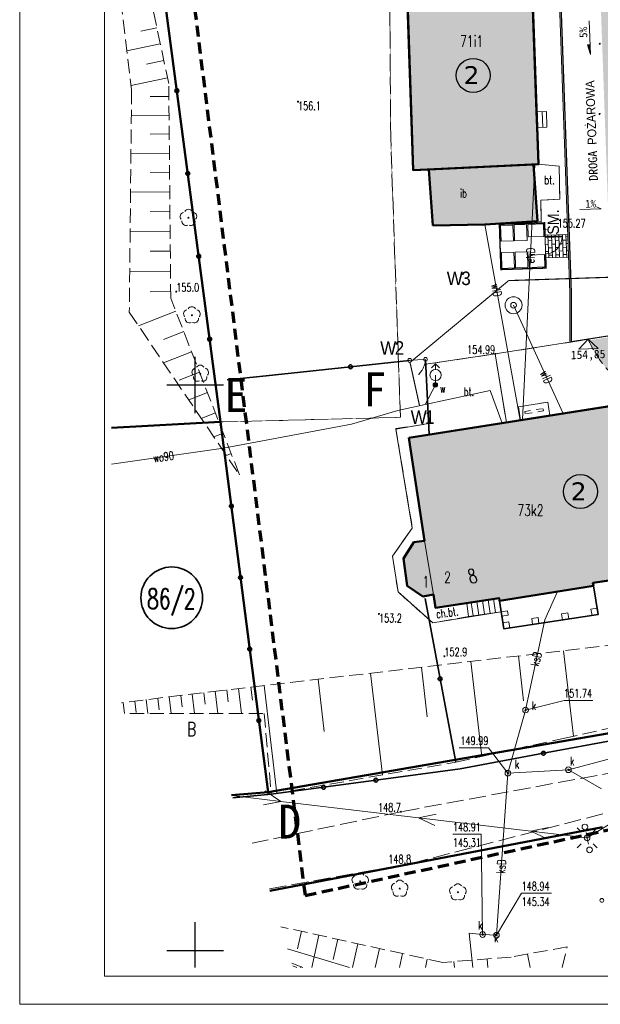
# Model space of a CAD drawing. Header units: metres. Extents: x 7493319 to 7493540, y 5986548 to 5986696.
# Tile 1 of 30: x 7493319 to 7493371, y 5986548 to 5986635. Entities that reach past the tile are written whole.
import ezdxf
from ezdxf.enums import TextEntityAlignment as Align

# ---------------------------------------------------------------- set-up
doc = ezdxf.new("R2010")
doc.units = ezdxf.units.M
doc.header["$MEASUREMENT"] = 0
for name, pattern in [('1', [0]), ('1_1', [0]), ('1_OTDI', [0]), ('1_OTKC', [1.5, 1, -0.5]), ('1_OTKJ', [2, 1.5, -0.5]), ('1_OTKU', [2, 1.5, -0.5]), ('1_OTRK', [1.75, 1.25, -0.5]), ('1_OTRKG', [1.75, 1.25, -0.5]), ('2', [1.5, 1, -0.5]), ('2_EGBI06', [0]), ('2_EGBN', [0]), ('2_EGBO', [0]), ('2_EGBS', [0]), ('2_EGBSG', [0]), ('2_EGBU_A', [0]), ('2_EGBW', [0]), ('2_EGBW_W', [1, 0.5, -0.5]), ('2_EGBY', [0]), ('3_SUEP_A', [0]), ('3_SUKP', [0]), ('3_SUWP', [0]), ('4', [2.5, 1.5, -1]), ('GDE', [0]), ('GUK', [2, 1.5, -0.5]), ('HIDDEN2', [4.7625, 3.175, -1.5875])]:
    doc.linetypes.add(name, pattern=pattern)
doc.layers.get('0').update_dxf_attribs({"color": 250, "linetype": 'CONTINUOUS', "lineweight": 100})
doc.layers.add('1_DZIALKI', color=7, linetype='CONTINUOUS')
doc.layers.add('A_OZN_OPIS', color=7, linetype='CONTINUOUS')
for name, color, linetype, lineweight in [('_budynek', 7, 'CONTINUOUS', 50), ('_droga', 7, 'CONTINUOUS', 30), ('_k_budynek', 7, 'CONTINUOUS', 50), ('_k_droga', 3, 'CONTINUOUS', 30), ('_k_kreskowanie', 250, 'CONTINUOUS', 5), ('_k_opis', 1, 'CONTINUOUS', 13), ('_k_tabela', 7, 'CONTINUOUS', 13), ('_k_widok', 7, 'CONTINUOUS', 18), ('_k_wymiar', 7, 'CONTINUOUS', 13), ('_k_zarys', 7, 'HIDDEN2', 20), ('_k_ściany', 7, 'CONTINUOUS', 35), ('DZIALKI_L_0', 2, '1', 35), ('DZIALKI_L_1', 2, '1', 50), ('EDZPD_L_0', 7, '1', 18), ('EDZTD_T_0', 7, 'CONTINUOUS', 25), ('EGBB_E_T_1', 7, 'CONTINUOUS', 20), ('EGBB_L_0', 250, '2_EGBU_A', 50), ('EGBC_E_T_0', 7, 'CONTINUOUS', 20), ('EGBC_L_0', 7, '2_EGBN', 18), ('EGBC_L_5', 7, '2_EGBI06', 35), ('EGBE_L_1', 7, '2_EGBW', 18), ('EGBE_L_3', 7, '2_EGBS', 18), ('EGBE_L_4', 7, '2_EGBO', 18), ('EKLPK_L_0', 3, '4', 18), ('EKLTK_T_0', 3, 'CONTINUOUS', 25), ('Obrys', 7, 'CONTINUOUS', 25), ('OTD_E_T_7', 7, 'CONTINUOUS', 0), ('OTD_L_12', 7, 'CONTINUOUS', 18), ('OTD_L_14', 7, '1_OTDI', 18), ('OTK_E_T_1', 7, 'CONTINUOUS', 0), ('OTK_E_T_3', 7, 'CONTINUOUS', 0), ('OTK_L_0', 7, '1_OTKJ', 18), ('OTK_L_2', 7, '1_OTKC', 18), ('OTK_L_4', 7, '1_OTKU', 18), ('OTO_L_0', 7, 'CONTINUOUS', 35), ('OTO_L_1', 7, 'CONTINUOUS', 18), ('OTO_L_2', 7, 'CONTINUOUS', 18), ('OTR_L_1', 7, '1_OTRK', 18), ('OTR_T_0', 7, 'CONTINUOUS', 18), ('OTR_T_1', 7, 'CONTINUOUS', 18), ('OTZ_T_0', 250, 'CONTINUOUS', 18), ('SIATKA_L_0', 7, '1', 25), ('SUE_T_3', 7, 'CONTINUOUS', 18), ('SUEP_E_T_0', 1, 'CONTINUOUS', 0), ('SUEP_L_0', 1, '3_SUEP_A', 18), ('SUP_T_2', 7, 'CONTINUOUS', 18), ('SUW_E_T_2', 5, 'CONTINUOUS', 0), ('SUW_T_2', 5, 'CONTINUOUS', 18), ('SUW_T_3', 5, 'CONTINUOUS', 18), ('SUW_T_5', 5, 'CONTINUOUS', 18), ('SUWP_E_T_0', 5, 'CONTINUOUS', 0), ('SUWP_L_0', 5, '3_SUWP', 18), ('WODA PROJ.', 150, 'CONTINUOUS', 30)]:
    doc.layers.add(name, color=color, linetype=linetype, lineweight=lineweight)
doc.layers.add('_k_niewidoczna', color=72, linetype='CONTINUOUS', lineweight=9, plot=False)
for name, color, linetype, lineweight, true_color in [('EADTD_T_0', 7, 'CONTINUOUS', 25, 0x800080), ('SUK_E_T_4', 7, 'CONTINUOUS', 0, 0x803300), ('SUK_T_3', 7, 'CONTINUOUS', 18, 0x803300), ('SUKP_E_T_0', 7, 'CONTINUOUS', 0, 0x803300), ('SUKP_L_0', 7, '3_SUKP', 18, 0x803300), ('SUKR_T_0', 7, 'CONTINUOUS', 18, 0x803300), ('ZASIEG_L_0', 7, '2', 70, 0x2cd341)]:
    doc.layers.add(name, color=color, linetype=linetype, lineweight=lineweight, true_color=true_color)
doc.styles.add('GENERATED_STYLE_1', font='msgothic.ttc')
doc.styles.add('GENERATED_STYLE_2', font='msgothic.ttc')
doc.styles.get("Standard").update_dxf_attribs({"font": 'Simplex.SHX', "width": 0.75})

# ---------------------------------------------------------------- blocks, each defined once
blk = doc.blocks.new('2_OTRN')
at = {"linetype": 'Continuous'}
blk.add_circle((0, 0), 0.045, dxfattribs=at)
blk = doc.blocks.new('2_OTRS')
at = {"linetype": 'Continuous'}
blk.add_circle((0, 0), 0.045, dxfattribs=at)
blk = doc.blocks.new('2_OTZL')
at = {"linetype": 'Continuous'}
blk.add_circle((0, 0), 0.045, dxfattribs=at)
for centre, start, end in [((-0.357, 0.116), 102.14447, 221.86002), ((0, 0.375), 30.14012, 149.85988), ((0.357, 0.116), 318.13998, 77.85553), ((-0.22, -0.303), 174.14818, 293.85423), ((0.22, -0.303), 246.14577, 5.85182)]:
    blk.add_arc(centre, 0.375, start, end, dxfattribs=at)
blk = doc.blocks.new('4_SUEO_W')
at = {"linetype": 'Continuous'}
for p, q in [((-0.53035, 0.53035), (-0.8839, 0.8839)), ((0.53035, 0.53035), (0.8839, 0.8839)), ((-0.53035, -0.53035), (-0.8839, -0.8839)), ((0.53035, -0.53035), (0.8839, -0.8839))]:
    blk.add_line(p, q, dxfattribs=at)
blk.add_circle((0, 0), 0.025, dxfattribs=at)
blk = doc.blocks.new('4_SUPP')
at = {"linetype": 'Continuous'}
blk.add_circle((0, 0), 0.25, dxfattribs=at)
blk = doc.blocks.new('4_SUKS')
at = {"linetype": 'Continuous'}
blk.add_circle((0, 0), 0.25, dxfattribs=at)
blk = doc.blocks.new('4_SUPS')
at = {"linetype": 'Continuous'}
blk.add_circle((0, 0), 0.0625, dxfattribs=at)
blk = doc.blocks.new('4_SUWS')
at = {"linetype": 'Continuous'}
for radius in [0.75, 0.25]:
    blk.add_circle((0, 0), radius, dxfattribs=at)
blk = doc.blocks.new('4_SUWW')
at = {"linetype": 'Continuous'}
for radius in [0.2, 0.175, 0.15, 0.125, 0.1, 0.075, 0.05, 0.025, 0.00715]:
    blk.add_circle((0, 0), radius, dxfattribs=at)
blk = doc.blocks.new('4_SUWH')
at = {"linetype": 'Continuous'}
for p, q in [((0, 1), (-0.35355, 0.64645)), ((0, 1), (0.35355, 0.64645)), ((0, 0.5), (0, 1))]:
    blk.add_line(p, q, dxfattribs=at)
blk.add_circle((0, 0), 0.5, dxfattribs=at)
blk = doc.blocks.new('spadek')
at = {"transparency": 33554559}
h = blk.add_hatch(color=256, dxfattribs=at)
h.dxf.hatch_style = 1
h.paths.add_polyline_path([(0, 0), (-0.258, -0.81), (-0.043, -0.879)])
at = {"layer": '_k_widok'}
blk.add_lwpolyline([(-0.902, -2.834), (0, 0), (-0.043, -0.879), (-0.258, -0.81)], dxfattribs=at)
blk = doc.blocks.new('4x4')
at = {"layer": '_k_budynek', "const_width": 0.12}
blk.add_lwpolyline([(-2.75, -4), (-4, -4), (-4, 0), (0, 0), (0, -4), (-1.25, -4)], dxfattribs=at)
at = {"layer": '_k_widok', "const_width": 0.15}
blk.add_lwpolyline([(-2.75, -4), (-2.75, -5.5)], dxfattribs=at)
at = {"layer": '_k_wymiar'}
for points in [[(-3.9, -1.2), (-3.9, -0.1), (-2.5, -0.1), (-2.5, -1.2)], [(-1.5, -1.2), (-1.5, -0.1), (-0.1, -0.1), (-0.1, -1.2)], [(-3.9, -2.4), (-3.9, -1.3), (-2.5, -1.3), (-2.5, -2.4)], [(-1.5, -2.4), (-1.5, -1.3), (-0.1, -1.3), (-0.1, -2.4)], [(-2.8, -3.9), (-3.9, -3.9), (-3.9, -2.5), (-2.8, -2.5)], [(-0.1, -3.9), (-1.2, -3.9), (-1.2, -2.5), (-0.1, -2.5)]]:
    blk.add_lwpolyline(points, close=True, dxfattribs=at)
blk.add_lwpolyline([(-2.75, -4), (-1.25, -4)], dxfattribs=at)
blk.add_arc((-2.75, -4), 1.5, 270, 0, dxfattribs=at)
blk = doc.blocks.new('dz_89')
at = {"layer": '_k_droga', "transparency": 33554483}
h = blk.add_hatch(color=1, dxfattribs=at)
h.dxf.hatch_style = 1
edge = h.paths.add_edge_path()
edge.add_line((45.037, -52.748), (39.55, -55.361))
edge.add_line((39.55, -55.361), (40.92, -58.031))
edge.add_line((40.92, -58.031), (46.488, -55.38))
edge.add_arc((40.698, -46.027), 11, 301.75988, 427.21104)
edge.add_line((44.959, -35.886), (32.139, -30.503))
edge.add_arc((35.237, -23.127), 8, 223.0905, 247.22137, ccw=False)
edge.add_line((29.395, -28.592), (28.096, -27.204))
edge.add_line((28.096, -27.204), (26.988, -26.019))
edge.add_arc((32.1, -21.237), 7, 199.67939, 223.0905, ccw=False)
edge.add_line((25.508, -23.594), (21.96, -24.016))
edge.add_arc((32.101, -19.755), 11, 202.79176, 223.0905)
edge.add_line((24.068, -27.27), (27.204, -30.642))
edge.add_arc((35.246, -23.114), 11.015, 223.10683, 246.7087)
edge.add_line((30.89, -33.232), (37.387, -35.96))
edge.add_line((37.387, -35.96), (43.795, -38.651))
edge.add_arc((40.698, -46.027), 8, -57.15104, 67.22137, ccw=False)
at = {"layer": '_k_kreskowanie'}
h = blk.add_hatch(dxfattribs=at)
h.set_pattern_fill('AR-B816', color=256, scale=0.04)
h.set_pattern_definition([(360, (-60, -2e-08), (0, 0.32), []), (90, (-60, -2e-08), (-0.32, 0.32), [0.32, -0.32])])
edge = h.paths.add_edge_path()
edge.add_arc((24.522, 26.301), 6.52, 180.03436, 222.39116, ccw=False)
edge.add_line((18.001, 26.297), (18.001, 37.625))
edge.add_line((18.001, 37.625), (16.501, 37.625))
edge.add_line((16.501, 37.625), (16.501, 26.301))
edge.add_arc((24.518, 26.301), 8.017, 180, 222.11078)
edge.add_line((18.571, 20.925), (21.708, 17.292))
edge.add_arc((14.141, 10.756), 10, 0, 40.8199, ccw=False)
edge.add_line((24.141, 10.756), (24.1, -23.661))
edge.add_line((24.1, -23.661), (25.6, -23.483))
edge.add_line((25.6, -23.483), (25.641, 10.741))
edge.add_arc((14.141, 10.756), 11.5, 359.92597, 378.40588)
edge.add_arc((31.525, 6.781), 9.987, 116.48604, 130.39863, ccw=False)
edge.add_line((27.071, 15.72), (31.551, 15.72))
edge.add_line((31.551, 15.72), (31.551, 17.22))
edge.add_line((31.551, 17.22), (27.071, 17.22))
edge.add_arc((27.071, 24.47), 7.25, 220.82067, 270, ccw=False)
edge.add_line((21.585, 19.731), (19.706, 21.905))
at = {"layer": '_k_kreskowanie', "transparency": 33554534}
h = blk.add_hatch(color=252, dxfattribs=at)
h.dxf.hatch_style = 1
h.paths.add_polyline_path([(18.145, 13.769), (7.097, 13.769), (7.034, -8.403), (8.409, -8.389), (17.667, -8.29), (17.667, -8.292), (18.116, -8.285), (18.12, -5.043), (18.122, -3.663)])
h.paths.add_polyline_path([(17.667, -8.29), (8.409, -8.389), (8.582, -13.345), (13.161, -13.445), (17.83, -13.308)])
at = {"layer": '_k_kreskowanie'}
h = blk.add_hatch(dxfattribs=at)
h.set_pattern_fill('AR-B816', color=256, scale=0.04, angle=90)
h.paths.add_polyline_path([(20.458, -14.588), (18.456, -14.586), (18.452, -16.586), (20.456, -16.588)])
at = {"layer": '_k_kreskowanie', "transparency": 33554534}
h = blk.add_hatch(color=252, dxfattribs=at)
h.dxf.hatch_style = 1
h.paths.add_polyline_path([(26.567, -38.954), (27.431, -38.85), (27.083, -35.971), (26.219, -36.075), (25.447, -29.682), (5.761, -32.034), (6.798, -41.177), (5.858, -41.284), (4.9, -42.672), (5.139, -45.111), (6.478, -46.092), (7.421, -45.95), (7.558, -47.142), (13.215, -46.493), (13.215, -46.494), (13.246, -46.741), (21.58, -45.709), (21.549, -45.461), (27.276, -44.83)])
at = {"layer": '_budynek'}
for points in [[(8.409, -8.389), (7.034, -8.404), (7.097, 13.769), (18.145, 13.769), (18.122, -3.663), (18.12, -5.043), (18.116, -8.285), (17.667, -8.292)], [(8.582, -13.345), (8.409, -8.389), (17.667, -8.29), (17.83, -13.308), (13.161, -13.445), (8.582, -13.345)], [(5.761, -32.034), (25.447, -29.682), (26.219, -36.075), (27.083, -35.971), (27.431, -38.85), (26.567, -38.954), (27.276, -44.83), (21.549, -45.461), (21.58, -45.709), (13.244, -46.741), (13.215, -46.493), (7.558, -47.142), (7.421, -45.95), (6.478, -46.092), (5.139, -45.111), (4.9, -42.672), (5.858, -41.284), (6.798, -41.177), (5.761, -32.034)]]:
    blk.add_lwpolyline(points, dxfattribs=at)
at = {"layer": '_droga'}
blk.add_lwpolyline([(20.44, -24.096), (20.44, -24.096), (20.601, -19.74), (20.641, 10.747, 0.180349), (19.06, 15.005), (15.799, 18.78, -0.180016), (13.001, 26.297), (13.001, 37.625), (13.001, 37.625), (18.001, 37.625), (18.001, 26.297, 0.180016), (19.582, 22.048), (19.706, 21.905), (21.585, 19.731, 0.217942), (27.071, 17.22), (37.393, 17.22), (37.393, 12.72), (32.884, 12.72, 0.413835), (25.634, 5.479), (25.62, -5.244), (25.6, -21.229), (27.266, -23.285), (20.44, -24.096)], format="xyb", dxfattribs=at)
at = {"layer": '_k_niewidoczna', "color": 5}
blk.add_lwpolyline([(8.582, -13.345), (8.409, -8.389), (7.034, -8.403), (7.097, 13.769), (18.145, 13.769), (18.122, -3.663), (18.978, -3.663), (18.977, -5.045), (18.12, -5.043), (18.116, -8.285), (19.919, -8.512), (19.87, -11.452), (18.208, -11.47), (18.167, -13.38), (17.83, -13.308), (13.161, -13.445), (8.582, -13.345)], dxfattribs=at)
at = {"layer": '_k_niewidoczna'}
for points in [[(27.266, -23.285), (13.667, -24.901), (14.44, -30.997), (25.447, -29.682)], [(7.549, -30.846), (4.652, -31.215), (5.75, -40.028), (3.939, -42.442), (4.301, -45.618), (7.287, -48.471), (13.354, -47.7), (13.215, -46.493), (7.558, -47.142), (7.421, -45.95), (6.478, -46.092), (5.139, -45.111), (4.9, -42.672), (5.858, -41.284), (6.798, -41.177), (5.761, -32.034), (14.44, -30.997), (13.667, -24.901), (7.497, -25.596), (7.549, -30.846)]]:
    blk.add_lwpolyline(points, dxfattribs=at)
at = {"layer": '_k_opis', "color": 7, "ltscale": 0.1}
blk.add_lwpolyline([(21.619, -12.436), (23.504, -12.436), (23.098, -12.236)], dxfattribs=at)
at = {"layer": '_k_widok'}
blk.add_lwpolyline([(12.851, 37.775), (12.851, 37.775), (18.151, 37.775), (18.151, 26.297, 0.180016), (19.696, 22.146), (19.82, 22.003), (21.698, 19.829, 0.217942), (27.071, 17.37), (37.543, 17.37), (37.543, 12.57), (32.884, 12.57, 0.413835), (25.784, 5.479), (25.77, -5.244), (25.75, -21.176), (27.442, -23.264), (20.29, -24.114), (20.451, -19.737), (20.491, 10.747, 0.180349), (18.946, 14.907), (15.685, 18.682, -0.180016), (12.851, 26.297), (12.851, 26.375)], format="xyb", dxfattribs=at)
for points in [[(27.266, -23.285), (13.667, -24.901)], [(22.769, -24.769), (21.921, -23.92), (21.072, -24.769), (22.769, -24.769)]]:
    blk.add_lwpolyline(points, dxfattribs=at)
at = {"layer": '_k_widok', "color": 5}
blk.add_lwpolyline([(5.761, -32.034), (25.447, -29.682), (26.219, -36.075), (27.083, -35.971), (27.431, -38.85), (26.567, -38.954), (27.276, -44.83), (21.549, -45.461), (21.904, -48.263), (13.527, -49.236), (13.246, -46.741), (13.215, -46.493), (7.558, -47.142), (7.421, -45.95), (6.478, -46.092), (5.139, -45.111), (4.9, -42.672), (5.858, -41.284), (6.798, -41.177), (5.761, -32.034)], dxfattribs=at)
at = {"layer": '_k_wymiar'}
for points in [[(18.456, -14.586), (20.458, -14.588)], [(18.453, -16.586), (20.455, -16.588)]]:
    blk.add_lwpolyline(points, dxfattribs=at)
at = {"layer": '_k_zarys', "color": 6, "ltscale": 0.7, "const_width": 0.05}
blk.add_lwpolyline([(6.603, 40.543), (6.603, 40.543), (68.502, 43.426), (72.464, -41.627), (50.081, -44.586), (41.261, -42.547), (32.734, -54.97), (26.769, -58.21), (-7.837, -62.869), (-10.81, -30.016), (5.084, -30.196), (5.148, -5.572), (5.752, 14.49), (6.603, 40.543), (6.603, 40.543)], dxfattribs=at)
at = {"layer": '_k_zarys', "color": 1, "ltscale": 0.3}
blk.add_lwpolyline([(21.96, -24.016, 0.088802), (24.068, -27.27), (25.905, -29.253), (27.204, -30.642, 0.105682), (30.978, -33.269), (43.797, -38.652, -0.603013), (45.037, -52.748), (39.55, -55.361)], format="xyb", dxfattribs=at)
at = {"layer": 'Obrys', "lineweight": 25}
for centre in [(12.641, -0.224), (20.74, -37.349)]:
    blk.add_circle(centre, 1.5, dxfattribs=at)
at = {"layer": '_k_widok', "color": 1, "rotation": 197.6573268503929}
blk.add_blockref('spadek', (23.07, 1.25), dxfattribs=at)
at = {"layer": '_k_widok', "xscale": -0.9999999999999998, "rotation": 89.7652955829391}
blk.add_blockref('4x4', (14.444, -17.469), dxfattribs=at)
at = {"layer": '1_DZIALKI', "lineweight": 9, "style": 'GENERATED_STYLE_1'}
for s, height, p in [('1%%%', 0.7, (22.583, -11.949)), ('154,85', 0.75, (21.871, -25.353))]:
    blk.add_text(s, height=height, rotation=0, dxfattribs=at).set_placement(p, align=Align.MIDDLE)
at = {"layer": '_k_opis', "color": 7, "style": 'GENERATED_STYLE_1'}
blk.add_text('5%%%', height=0.7, rotation=89.38637, dxfattribs=at).set_placement((22.502, 3.204), align=Align.MIDDLE)
at = {"layer": '_k_opis', "color": 1, "linetype": 'Continuous', "style": 'GENERATED_STYLE_2'}
blk.add_text('DROGA POŻAROWA', height=0.78, rotation=90, dxfattribs=at).set_placement((23.309, -9.934))
at = {"layer": '_k_opis', "color": 6, "char_height": 3, "attachment_point": 1, "rotation": 357.87314, "style": 'GENERATED_STYLE_1'}
for s, insert in [('{\\fMS Gothic|b1|i0|c238|p49;E}', (-10.323, -26.151)), ('{\\fMS Gothic|b1|i0|c238|p49;F}', (1.947, -26.109)), ('{\\fMS Gothic|b1|i0|c238|p49;D}', (-6.992, -64.011))]:
    blk.add_mtext_dynamic_manual_height_columns(s, width=3.91767, gutter_width=12.5, heights=[0], dxfattribs=dict(at, insert=insert))
at = {"layer": 'A_OZN_OPIS', "linetype": 'Continuous', "style": 'GENERATED_STYLE_2'}
blk.add_text('ŚM.', height=1, rotation=87.89199, dxfattribs=at).set_placement((19.682, -14.577))
at = {"layer": 'Obrys', "lineweight": 20, "char_height": 1.5911, "width": 1.76347, "attachment_point": 3, "rotation": 357.87315, "style": 'GENERATED_STYLE_1'}
for insert in [(13.213, 0.571), (21.311, -36.554)]:
    blk.add_mtext('{\\fVerdana|b0|i0|c238|p34;2}', dxfattribs=dict(at, insert=insert))

msp = doc.modelspace()

# ---------------------------------------------------------------- linework, layer by layer
at = {"layer": 'OTD_L_12'}
for p, q in [((7493344.434, 5986551.199), (7493343.455, 5986551.567)), ((7493344.29, 5986551.254), (7493344.18, 5986551.199))]:
    msp.add_line(p, q, dxfattribs=at)
at = {"layer": 'OTK_L_0', "linetype": '1_OTKJ'}
msp.add_line((7493341.464, 5986558.144), (7493353.994, 5986560.399), dxfattribs=at)
at = {"layer": 'OTO_L_0'}
msp.add_line((7493332.317, 5986636.044), (7493333.284, 5986628.721), dxfattribs=at)
msp.add_circle((7493333.284, 5986628.721), 0.17, dxfattribs=at)
at = {"layer": 'OTO_L_1'}
msp.add_circle((7493370.854, 5986557.129), 0.17, dxfattribs=at)
at = {"layer": 'OTR_L_1', "linetype": '1_OTRKG'}
for p, q in [((7493332.574, 5986629.339), (7493327.524, 5986653.085)), ((7493332.744, 5986610.369), (7493332.574, 5986629.339)), ((7493356.784, 5986551.639), (7493342.477, 5986554.798)), ((7493367.774, 5986553.019), (7493362.834, 5986552.119)), ((7493362.834, 5986552.119), (7493356.784, 5986551.639))]:
    msp.add_line(p, q, dxfattribs=at)
at = {"layer": 'OTR_L_1', "linetype": '1_OTRK'}
for p, q in [((7493327.524, 5986643.682), (7493329.284, 5986628.789)), ((7493329.284, 5986628.789), (7493329.084, 5986609.129)), ((7493367.353, 5986551.199), (7493367.774, 5986553.019)), ((7493343.526, 5986551.333), (7493343.881, 5986551.199))]:
    msp.add_line(p, q, dxfattribs=at)
at = {"layer": 'OTR_L_1', "linetype": '1_1'}
for p, q in [((7493331.524, 5986634.277), (7493330.116, 5986633.977)), ((7493331.824, 5986632.868), (7493328.876, 5986632.241)), ((7493332.138, 5986631.394), (7493330.596, 5986631.066)), ((7493332.465, 5986629.852), (7493329.24, 5986629.166)), ((7493332.585, 5986628.215), (7493330.931, 5986628.2)), ((7493332.599, 5986626.562), (7493329.262, 5986626.532)), ((7493332.614, 5986624.893), (7493330.929, 5986624.878)), ((7493332.629, 5986623.208), (7493329.227, 5986623.177)), ((7493332.645, 5986621.507), (7493330.927, 5986621.492)), ((7493332.66, 5986619.79), (7493329.193, 5986619.759)), ((7493332.676, 5986618.056), (7493330.925, 5986618.04)), ((7493332.691, 5986616.306), (7493329.157, 5986616.274)), ((7493332.707, 5986614.539), (7493330.923, 5986614.523)), ((7493332.723, 5986612.755), (7493329.121, 5986612.722)), ((7493332.739, 5986610.954), (7493330.921, 5986610.937)), ((7493333.192, 5986609.219), (7493329.894, 5986607.935)), ((7493332.611, 5986575.124), (7493332.79, 5986573.652)), ((7493333.627, 5986575.248), (7493333.751, 5986574.232)), ((7493328.546, 5986574.629), (7493328.665, 5986573.647)), ((7493329.562, 5986574.753), (7493329.686, 5986573.737)), ((7493330.578, 5986574.877), (7493330.728, 5986573.649)), ((7493331.595, 5986575), (7493331.718, 5986573.984)), ((7493344.302, 5986554.395), (7493343.96, 5986552.847)), ((7493345.85, 5986554.053), (7493345.22, 5986551.199)), ((7493347.509, 5986553.687), (7493347.117, 5986551.91)), ((7493349.286, 5986553.295), (7493348.824, 5986551.199)), ((7493351.19, 5986552.874), (7493350.82, 5986551.199)), ((7493353.229, 5986552.424), (7493352.959, 5986551.199)), ((7493355.414, 5986551.942), (7493355.25, 5986551.199)), ((7493357.775, 5986551.718), (7493357.816, 5986551.199)), ((7493360.715, 5986551.951), (7493360.775, 5986551.199)), ((7493364.285, 5986552.384), (7493364.501, 5986551.199))]:
    msp.add_line(p, q, dxfattribs=at)
at = {"layer": 'SIATKA_L_0', "linetype": '1'}
for p, q in [((7493334.914, 5986551.199), (7493334.914, 5986555.199)), ((7493332.414, 5986552.699), (7493337.414, 5986552.699))]:
    msp.add_line(p, q, dxfattribs=at)
at = {"layer": 'SUKP_L_0', "linetype": '3_SUKP'}
for p, q in [((7493359.451, 5986551.199), (7493359.124, 5986554.229)), ((7493359.124, 5986554.229), (7493360.314, 5986554.109)), ((7493360.314, 5986554.109), (7493361.534, 5986554.059)), ((7493343.07, 5986552.838), (7493348.547, 5986551.199))]:
    msp.add_line(p, q, dxfattribs=at)
at = {"layer": 'SUKR_T_0', "linetype": 'Continuous', "lineweight": 0}
for p, q in [((7493361.534, 5986554.059), (7493363.754, 5986557.759)), ((7493363.754, 5986557.759), (7493366.414, 5986557.759))]:
    msp.add_line(p, q, dxfattribs=at)

# ---------------------------------------------------------------- block references
at = {"layer": '_k_ściany', "rotation": 2.126854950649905}
msp.add_blockref('dz_89', (7493346.843, 5986629.826), dxfattribs=at)
at = {"layer": 'OTR_T_1'}
for p in [(7493333.234, 5986610.949), (7493353.994, 5986560.399)]:
    msp.add_blockref('2_OTRN', p, dxfattribs=at)
at = {"layer": 'OTZ_T_0'}
for p in [(7493349.494, 5986558.809), (7493352.984, 5986558.169), (7493358.124, 5986557.849)]:
    msp.add_blockref('2_OTZL', p, dxfattribs=at)
at = {"layer": 'SUK_T_3'}
for p in [(7493360.314, 5986554.109), (7493361.534, 5986554.059)]:
    msp.add_blockref('4_SUKS', p, dxfattribs=at)
at = {"layer": 'SUKR_T_0'}
for p in [(7493360.314, 5986554.109), (7493361.534, 5986554.059)]:
    msp.add_blockref('4_SUPS', p, dxfattribs=at)
at = {"layer": 'SUP_T_2'}
msp.add_blockref('4_SUPP', (7493369.764, 5986561.599), dxfattribs=at)

# ---------------------------------------------------------------- texts
at = {"layer": 'OTR_T_1', "lineweight": 9, "width": 0.7}
msp.add_text('148.8', height=0.75, dxfattribs=at).set_placement((7493353.994, 5986560.399), align=Align.RIGHT)
at = {"layer": 'SUK_E_T_4', "lineweight": 9, "width": 0.7}
for p in [(7493359.925, 5986554.556), (7493361.328, 5986553.422)]:
    msp.add_text('k', height=0.75, dxfattribs=at).set_placement(p)
at = {"layer": 'SUKP_E_T_0', "lineweight": 9, "width": 0.7}
msp.add_text('ksB', height=0.75, rotation=86.04999, dxfattribs=at).set_placement((7493361.964, 5986560.109), align=Align.MIDDLE)
at = {"layer": 'SUKR_T_0', "lineweight": 9, "width": 0.7}
for s, p in [('148.94', (7493363.754, 5986558.759)), ('145.34', (7493363.754, 5986557.384))]:
    msp.add_text(s, height=0.75, dxfattribs=at).set_placement(p, align=Align.TOP_LEFT)
at = {"layer": 'SUWP_E_T_0', "lineweight": 9, "width": 0.7}
msp.add_text('wo90', height=0.75, rotation=7.78356, dxfattribs=at).set_placement((7493332.114, 5986596.349), align=Align.MIDDLE)

# ---------------------------------------------------------------- next in the draw order: linework, layer by layer
at = {"layer": '_k_tabela'}
msp.add_lwpolyline([(7493319.398, 5986696.442), (7493319.398, 5986547.942), (7493529.398, 5986547.942), (7493529.398, 5986696.442), (7493319.398, 5986696.442)], dxfattribs=at)
msp.add_lwpolyline([(7493326.898, 5986693.942), (7493326.898, 5986550.442), (7493526.898, 5986550.442), (7493526.898, 5986693.942)], close=True, dxfattribs=at)
at = {"layer": 'DZIALKI_L_0', "linetype": '1'}
msp.add_circle((7493332.836, 5986583.882), 2.724, dxfattribs=at)
at = {"layer": 'DZIALKI_L_1', "linetype": '1'}
for p, q in [((7493331.334, 5986643.479), (7493337.154, 5986599.429)), ((7493337.154, 5986599.429), (7493327.524, 5986598.905)), ((7493337.154, 5986599.429), (7493341.344, 5986566.709)), ((7493341.344, 5986566.709), (7493375.754, 5986572.649)), ((7493341.344, 5986566.709), (7493338.128, 5986566.437)), ((7493370.894, 5986563.599), (7493341.518, 5986557.966))]:
    msp.add_line(p, q, dxfattribs=at)
at = {"layer": 'EDZPD_L_0', "linetype": 'GDE', "lineweight": 18}
for p, q in [((7493331.334, 5986643.479), (7493337.154, 5986599.429)), ((7493337.154, 5986599.429), (7493327.524, 5986598.905)), ((7493337.154, 5986599.429), (7493341.344, 5986566.709)), ((7493341.344, 5986566.709), (7493375.754, 5986572.649)), ((7493338.128, 5986566.437), (7493341.344, 5986566.709)), ((7493341.518, 5986557.966), (7493370.894, 5986563.599))]:
    msp.add_line(p, q, dxfattribs=at)
at = {"layer": 'EGBB_L_0', "linetype": '2_EGBU_A'}
for p, q in [((7493354.184, 5986621.689), (7493353.424, 5986643.849)), ((7493364.464, 5986644.259), (7493365.254, 5986622.219)), ((7493365.254, 5986622.219), (7493354.184, 5986621.689)), ((7493373.374, 5986601.109), (7493353.789, 5986598.028)), ((7493353.789, 5986598.028), (7493355.164, 5986588.929)), ((7493354.229, 5986588.788), (7493353.323, 5986587.365)), ((7493355.164, 5986588.929), (7493354.229, 5986588.788)), ((7493353.323, 5986587.365), (7493353.653, 5986584.937)), ((7493370.065, 5986585.196), (7493375.764, 5986586.039)), ((7493353.653, 5986584.937), (7493355.027, 5986584.006)), ((7493361.814, 5986583.609), (7493370.104, 5986584.949)), ((7493370.104, 5986584.949), (7493370.065, 5986585.196)), ((7493355.027, 5986584.006), (7493355.965, 5986584.184)), ((7493355.965, 5986584.184), (7493356.146, 5986582.997)), ((7493356.146, 5986582.997), (7493361.775, 5986583.856)), ((7493361.814, 5986583.609), (7493361.775, 5986583.856))]:
    msp.add_line(p, q, dxfattribs=at)
at = {"layer": 'EGBC_L_0', "linetype": '2_EGBN'}
for p, q in [((7493353.789, 5986598.028), (7493373.374, 5986601.109)), ((7493355.164, 5986588.929), (7493353.789, 5986598.028)), ((7493353.323, 5986587.365), (7493354.229, 5986588.788)), ((7493354.229, 5986588.788), (7493355.164, 5986588.929)), ((7493355.164, 5986588.929), (7493355.965, 5986584.184)), ((7493353.653, 5986584.937), (7493353.323, 5986587.365)), ((7493375.764, 5986586.039), (7493370.065, 5986585.196)), ((7493355.027, 5986584.006), (7493353.653, 5986584.937)), ((7493370.104, 5986584.949), (7493361.814, 5986583.609)), ((7493370.065, 5986585.196), (7493370.104, 5986584.949)), ((7493355.965, 5986584.184), (7493355.027, 5986584.006)), ((7493356.146, 5986582.997), (7493355.965, 5986584.184)), ((7493361.775, 5986583.856), (7493356.146, 5986582.997)), ((7493361.814, 5986583.609), (7493361.775, 5986583.856))]:
    msp.add_line(p, q, dxfattribs=at)
at = {"layer": 'EGBC_L_5', "linetype": '2_EGBY'}
for p, q in [((7493370.104, 5986584.949), (7493361.814, 5986583.609)), ((7493370.523, 5986582.41), (7493370.104, 5986584.949)), ((7493361.814, 5986583.609), (7493362.188, 5986581.127)), ((7493362.188, 5986581.127), (7493370.523, 5986582.41))]:
    msp.add_line(p, q, dxfattribs=at)
at = {"layer": 'EGBE_L_1', "linetype": '2_EGBW'}
for p, q in [((7493366.064, 5986601.185), (7493363.476, 5986600.779)), ((7493363.476, 5986600.779), (7493363.664, 5986599.582)), ((7493366.252, 5986599.989), (7493366.064, 5986601.185)), ((7493363.664, 5986599.582), (7493366.252, 5986599.989))]:
    msp.add_line(p, q, dxfattribs=at)
at = {"layer": 'EGBE_L_1', "linetype": '2_EGBW_W'}
for p, q in [((7493364.047, 5986600.362), (7493365.648, 5986600.614)), ((7493364.08, 5986600.153), (7493364.047, 5986600.362)), ((7493365.681, 5986600.405), (7493364.08, 5986600.153)), ((7493365.648, 5986600.614), (7493365.681, 5986600.405))]:
    msp.add_line(p, q, dxfattribs=at)
at = {"layer": 'EGBE_L_3', "linetype": '2_EGBSG'}
for p, q in [((7493365.089, 5986626.839), (7493365.944, 5986626.869)), ((7493359.064, 5986582.219), (7493361.958, 5986582.654))]:
    msp.add_line(p, q, dxfattribs=at)
at = {"layer": 'EGBE_L_3', "linetype": '2_EGBS'}
for p, q in [((7493365.138, 5986625.459), (7493365.089, 5986626.839)), ((7493365.589, 5986626.857), (7493365.638, 5986625.477)), ((7493365.944, 5986626.869), (7493365.994, 5986625.489)), ((7493365.994, 5986625.489), (7493365.138, 5986625.459)), ((7493358.906, 5986583.419), (7493361.775, 5986583.856)), ((7493361.464, 5986582.58), (7493361.283, 5986583.781)), ((7493361.775, 5986583.856), (7493361.814, 5986583.609)), ((7493359.064, 5986582.219), (7493358.906, 5986583.419)), ((7493359.486, 5986582.283), (7493359.306, 5986583.48)), ((7493359.98, 5986582.357), (7493359.8, 5986583.555)), ((7493360.475, 5986582.431), (7493360.294, 5986583.63)), ((7493360.969, 5986582.506), (7493360.789, 5986583.706)), ((7493361.958, 5986582.654), (7493361.814, 5986583.609)), ((7493361.814, 5986583.609), (7493361.958, 5986582.654))]:
    msp.add_line(p, q, dxfattribs=at)
msp.add_point((7493365.089, 5986626.839), dxfattribs=at)
at = {"layer": 'EGBE_L_4', "linetype": '2_EGBO'}
for p, q in [((7493369.889, 5986582.87), (7493370.433, 5986582.958)), ((7493370.433, 5986582.958), (7493370.523, 5986582.41)), ((7493361.958, 5986582.654), (7493362.502, 5986582.733)), ((7493361.958, 5986582.654), (7493362.016, 5986582.267)), ((7493362.016, 5986582.267), (7493362.558, 5986582.345)), ((7493362.502, 5986582.733), (7493362.558, 5986582.345)), ((7493364.665, 5986582.062), (7493365.209, 5986582.143)), ((7493364.735, 5986581.519), (7493364.665, 5986582.062)), ((7493365.209, 5986582.143), (7493365.285, 5986581.603)), ((7493367.297, 5986582.472), (7493367.838, 5986582.553)), ((7493367.376, 5986581.925), (7493367.297, 5986582.472)), ((7493367.838, 5986582.553), (7493367.919, 5986582.009)), ((7493369.98, 5986582.326), (7493369.889, 5986582.87)), ((7493370.523, 5986582.41), (7493369.98, 5986582.326)), ((7493362.106, 5986581.671), (7493362.639, 5986581.754)), ((7493362.188, 5986581.127), (7493362.106, 5986581.671)), ((7493362.721, 5986581.209), (7493362.188, 5986581.127)), ((7493362.639, 5986581.754), (7493362.721, 5986581.209)), ((7493365.285, 5986581.603), (7493364.735, 5986581.519)), ((7493367.919, 5986582.009), (7493367.376, 5986581.925))]:
    msp.add_line(p, q, dxfattribs=at)
at = {"layer": 'EKLPK_L_0', "linetype": 'GUK', "lineweight": 18}
for p, q in [((7493352.194, 5986624.449), (7493352.054, 5986644.359)), ((7493353.044, 5986599.839), (7493352.194, 5986624.449)), ((7493337.154, 5986599.429), (7493353.044, 5986599.839))]:
    msp.add_line(p, q, dxfattribs=at)
at = {"layer": 'OTD_L_14', "linetype": '1_OTDI'}
for p, q in [((7493364.805, 5986622.196), (7493355.558, 5986621.755)), ((7493365.154, 5986617.189), (7493364.805, 5986622.196)), ((7493355.558, 5986621.755), (7493355.914, 5986616.809)), ((7493355.914, 5986616.809), (7493360.494, 5986616.879)), ((7493360.494, 5986616.879), (7493365.154, 5986617.189))]:
    msp.add_line(p, q, dxfattribs=at)
at = {"layer": 'OTK_L_0', "linetype": '1_OTKJ'}
for p, q in [((7493374.364, 5986568.909), (7493353.094, 5986564.969)), ((7493353.994, 5986560.399), (7493375.984, 5986566.089)), ((7493353.094, 5986564.969), (7493339.951, 5986562.186))]:
    msp.add_line(p, q, dxfattribs=at)
at = {"layer": 'OTK_L_2', "linetype": '1_OTKC'}
for p, q in [((7493352.644, 5986598.839), (7493355.532, 5986599.282)), ((7493354.014, 5986590.559), (7493352.644, 5986598.839)), ((7493355.532, 5986599.282), (7493355.577, 5986598.31)), ((7493355.577, 5986598.31), (7493353.789, 5986598.028)), ((7493353.789, 5986598.028), (7493355.164, 5986588.929)), ((7493352.354, 5986587.559), (7493354.074, 5986590.039)), ((7493354.074, 5986590.039), (7493354.014, 5986590.559)), ((7493354.229, 5986588.788), (7493353.323, 5986587.365)), ((7493355.164, 5986588.929), (7493354.229, 5986588.788)), ((7493352.834, 5986584.399), (7493352.354, 5986587.559)), ((7493353.323, 5986587.365), (7493353.653, 5986584.937)), ((7493353.653, 5986584.937), (7493355.027, 5986584.006)), ((7493355.924, 5986581.659), (7493352.834, 5986584.399)), ((7493355.027, 5986584.006), (7493355.965, 5986584.184)), ((7493355.965, 5986584.184), (7493356.146, 5986582.997)), ((7493356.146, 5986582.997), (7493358.906, 5986583.419)), ((7493358.906, 5986583.419), (7493359.064, 5986582.219)), ((7493359.064, 5986582.219), (7493355.924, 5986581.659))]:
    msp.add_line(p, q, dxfattribs=at)
at = {"layer": 'OTK_L_4', "linetype": '1_OTKU'}
for p, q in [((7493364.805, 5986622.196), (7493365.254, 5986622.219)), ((7493365.154, 5986617.189), (7493364.805, 5986622.196)), ((7493365.254, 5986622.219), (7493367.064, 5986622.059)), ((7493367.064, 5986622.059), (7493367.124, 5986619.119)), ((7493367.124, 5986619.119), (7493365.464, 5986619.039)), ((7493365.464, 5986619.039), (7493365.494, 5986617.129)), ((7493365.494, 5986617.129), (7493365.154, 5986617.189)), ((7493374.954, 5986607.569), (7493361.424, 5986605.449)), ((7493361.424, 5986605.449), (7493355.285, 5986604.526)), ((7493361.424, 5986605.449), (7493362.423, 5986599.387)), ((7493355.285, 5986604.526), (7493355.577, 5986598.31)), ((7493363.476, 5986600.779), (7493366.064, 5986601.185)), ((7493363.664, 5986599.582), (7493363.476, 5986600.779)), ((7493366.064, 5986601.185), (7493366.252, 5986599.989)), ((7493366.252, 5986599.989), (7493373.374, 5986601.109)), ((7493362.423, 5986599.387), (7493363.664, 5986599.582)), ((7493355.577, 5986598.31), (7493362.423, 5986599.387))]:
    msp.add_line(p, q, dxfattribs=at)
at = {"layer": 'OTO_L_0'}
for p, q in [((7493333.284, 5986628.721), (7493334.252, 5986621.398)), ((7493334.252, 5986621.398), (7493335.219, 5986614.075)), ((7493335.219, 5986614.075), (7493336.187, 5986606.752)), ((7493336.187, 5986606.752), (7493337.154, 5986599.429)), ((7493348.642, 5986604.309), (7493353.864, 5986604.869)), ((7493355.264, 5986604.959), (7493355.577, 5986598.31)), ((7493341.184, 5986603.509), (7493348.642, 5986604.309)), ((7493337.744, 5986603.149), (7493341.184, 5986603.509)), ((7493337.154, 5986599.429), (7493338.107, 5986591.99)), ((7493338.107, 5986591.99), (7493338.916, 5986585.67)), ((7493338.916, 5986585.67), (7493339.726, 5986579.35)), ((7493356.553, 5986576.721), (7493355.224, 5986583.809)), ((7493339.726, 5986579.35), (7493340.535, 5986573.03)), ((7493357.934, 5986569.349), (7493356.553, 5986576.721)), ((7493340.535, 5986573.03), (7493341.344, 5986566.709)), ((7493365.687, 5986570.136), (7493372.074, 5986571.329)), ((7493358.314, 5986568.759), (7493365.687, 5986570.136)), ((7493358.314, 5986568.759), (7493350.882, 5986567.757)), ((7493350.882, 5986567.757), (7493346.258, 5986567.133)), ((7493341.634, 5986566.509), (7493338.232, 5986566.197)), ((7493341.364, 5986566.479), (7493341.344, 5986566.709)), ((7493346.258, 5986567.133), (7493341.634, 5986566.509))]:
    msp.add_line(p, q, dxfattribs=at)
for centre in [(7493334.252, 5986621.398), (7493335.219, 5986614.075), (7493336.187, 5986606.752), (7493348.642, 5986604.309), (7493338.107, 5986591.99), (7493338.916, 5986585.67), (7493339.726, 5986579.35), (7493356.553, 5986576.721), (7493340.535, 5986573.03), (7493365.687, 5986570.136), (7493346.258, 5986567.133), (7493350.882, 5986567.757)]:
    msp.add_circle(centre, 0.17, dxfattribs=at)
at = {"layer": 'OTO_L_2'}
for p, q in [((7493354.564, 5986604.914), (7493353.864, 5986604.869)), ((7493355.264, 5986604.959), (7493354.564, 5986604.914)), ((7493355.24, 5986604.757), (7493355.227, 5986604.666)), ((7493355.252, 5986604.858), (7493355.24, 5986604.757)), ((7493355.264, 5986604.959), (7493355.252, 5986604.858)), ((7493354.866, 5986603.862), (7493354.806, 5986603.788)), ((7493354.917, 5986603.945), (7493354.866, 5986603.862)), ((7493354.969, 5986604.019), (7493354.917, 5986603.945)), ((7493355.019, 5986604.112), (7493354.969, 5986604.019)), ((7493355.07, 5986604.195), (7493355.019, 5986604.112)), ((7493355.101, 5986604.288), (7493355.07, 5986604.195)), ((7493355.142, 5986604.38), (7493355.101, 5986604.288)), ((7493355.174, 5986604.473), (7493355.142, 5986604.38)), ((7493355.196, 5986604.564), (7493355.174, 5986604.473)), ((7493355.227, 5986604.666), (7493355.196, 5986604.564)), ((7493354.675, 5986603.639), (7493354.648, 5986603.617)), ((7493354.745, 5986603.714), (7493354.675, 5986603.639)), ((7493354.806, 5986603.788), (7493354.745, 5986603.714))]:
    msp.add_line(p, q, dxfattribs=at)
for centre in [(7493353.864, 5986604.869), (7493355.264, 5986604.959)]:
    msp.add_circle(centre, 0.17, dxfattribs=at)
at = {"layer": 'OTR_L_1', "linetype": '1_OTRKG'}
for p, q in [((7493338.824, 5986594.759), (7493332.744, 5986610.369)), ((7493374.094, 5986579.979), (7493337.254, 5986575.689)), ((7493337.254, 5986575.689), (7493328.384, 5986574.61))]:
    msp.add_line(p, q, dxfattribs=at)
at = {"layer": 'OTR_L_1', "linetype": '1_OTRK'}
for p, q in [((7493329.084, 5986609.129), (7493338.824, 5986594.759)), ((7493329.145, 5986573.648), (7493341.004, 5986573.659)), ((7493341.004, 5986573.659), (7493341.634, 5986566.509)), ((7493367.434, 5986571.449), (7493372.874, 5986572.639)), ((7493357.934, 5986569.349), (7493367.434, 5986571.449)), ((7493341.634, 5986566.509), (7493357.934, 5986569.349))]:
    msp.add_line(p, q, dxfattribs=at)
at = {"layer": 'OTR_L_1', "linetype": '1_1'}
for p, q in [((7493333.893, 5986607.421), (7493332.094, 5986606.72)), ((7493334.594, 5986605.622), (7493332.116, 5986604.657)), ((7493335.294, 5986603.824), (7493333.495, 5986603.123)), ((7493335.995, 5986602.025), (7493334.337, 5986601.379)), ((7493336.695, 5986600.226), (7493335.448, 5986599.741)), ((7493337.396, 5986598.428), (7493336.559, 5986598.102)), ((7493338.096, 5986596.629), (7493337.67, 5986596.463)), ((7493338.797, 5986594.83), (7493338.781, 5986594.824)), ((7493363.471, 5986578.742), (7493363.935, 5986574.76)), ((7493367.453, 5986579.206), (7493368.333, 5986571.646)), ((7493354.902, 5986577.745), (7493355.411, 5986573.372)), ((7493359.275, 5986578.254), (7493360.252, 5986569.862)), ((7493350.401, 5986577.22), (7493351.45, 5986568.22)), ((7493339.837, 5986575.99), (7493339.973, 5986574.824)), ((7493341.003, 5986576.126), (7493342.113, 5986566.593)), ((7493345.77, 5986576.681), (7493346.309, 5986572.05)), ((7493334.644, 5986575.372), (7493334.853, 5986573.654)), ((7493335.66, 5986575.495), (7493335.784, 5986574.479)), ((7493336.677, 5986575.619), (7493336.916, 5986573.656)), ((7493337.693, 5986575.741), (7493337.815, 5986574.699)), ((7493338.735, 5986575.862), (7493338.992, 5986573.658))]:
    msp.add_line(p, q, dxfattribs=at)
at = {"layer": 'SIATKA_L_0', "linetype": '1'}
for p, q in [((7493334.914, 5986600.199), (7493334.914, 5986605.199)), ((7493332.414, 5986602.699), (7493337.414, 5986602.699))]:
    msp.add_line(p, q, dxfattribs=at)
at = {"layer": 'SUEP_L_0', "linetype": '3_SUEP_A'}
for p, q in [((7493364.935, 5986622.204), (7493363.832, 5986599.608)), ((7493338.142, 5986566.405), (7493342.49, 5986565.886)), ((7493341.089, 5986566.809), (7493342.49, 5986565.886)), ((7493342.49, 5986565.886), (7493340.941, 5986565.568)), ((7493342.49, 5986565.886), (7493354.656, 5986564.434)), ((7493356.204, 5986564.753), (7493354.656, 5986564.434)), ((7493373.811, 5986565.273), (7493369.55, 5986562.657)), ((7493354.656, 5986564.434), (7493364.585, 5986563.249)), ((7493354.656, 5986564.434), (7493356.086, 5986563.76)), ((7493366.134, 5986563.568), (7493364.585, 5986563.249)), ((7493364.585, 5986563.249), (7493369.55, 5986562.657)), ((7493364.585, 5986563.249), (7493366.015, 5986562.575))]:
    msp.add_line(p, q, dxfattribs=at)
at = {"layer": 'SUKP_L_0', "linetype": '3_SUKP'}
for p, q in [((7493366.935, 5986584.437), (7493365.814, 5986581.949)), ((7493365.814, 5986581.949), (7493364.104, 5986573.959)), ((7493364.104, 5986573.959), (7493362.544, 5986568.369)), ((7493367.894, 5986568.679), (7493381.364, 5986572.279)), ((7493361.534, 5986554.059), (7493362.544, 5986568.369)), ((7493362.544, 5986568.369), (7493367.894, 5986568.679))]:
    msp.add_line(p, q, dxfattribs=at)
at = {"layer": 'SUKR_T_0', "linetype": 'Continuous', "lineweight": 0}
for p, q in [((7493364.104, 5986573.959), (7493367.514, 5986574.809)), ((7493367.514, 5986574.809), (7493370.039, 5986574.809)), ((7493358.246, 5986570.619), (7493360.824, 5986570.619)), ((7493362.544, 5986568.369), (7493360.824, 5986570.619)), ((7493367.894, 5986568.679), (7493370.814, 5986566.989)), ((7493357.687, 5986562.989), (7493360.184, 5986562.989)), ((7493360.314, 5986554.109), (7493360.184, 5986562.989))]:
    msp.add_line(p, q, dxfattribs=at)
at = {"layer": 'SUP_T_2', "linetype": 'Continuous', "lineweight": 0}
for p, q in [((7493369.553, 5986562.639), (7493369.454, 5986563.129)), ((7493369.665, 5986562.089), (7493369.566, 5986562.579))]:
    msp.add_line(p, q, dxfattribs=at)
at = {"layer": 'SUWP_L_0', "linetype": '3_SUWP'}
for p, q in [((7493360.494, 5986616.879), (7493363.634, 5986599.577)), ((7493367.438, 5986600.175), (7493363.044, 5986609.749)), ((7493356.154, 5986603.579), (7493356.134, 5986602.709)), ((7493356.134, 5986602.709), (7493355.234, 5986600.959)), ((7493355.234, 5986600.959), (7493360.994, 5986602.219)), ((7493360.994, 5986602.219), (7493362.054, 5986599.329)), ((7493348.714, 5986599.239), (7493352.814, 5986600.429)), ((7493352.814, 5986600.429), (7493355.234, 5986600.959)), ((7493337.414, 5986597.109), (7493348.714, 5986599.239)), ((7493327.524, 5986595.685), (7493337.414, 5986597.109))]:
    msp.add_line(p, q, dxfattribs=at)
at = {"layer": 'WODA PROJ.', "const_width": 0.1}
for points in [[(7493362.61, 5986611.927), (7493353.895, 5986604.692)], [(7493373.474, 5986612.286), (7493362.61, 5986611.927)], [(7493353.893, 5986604.702), (7493354.744, 5986600.841)]]:
    msp.add_lwpolyline(points, dxfattribs=at)
at = {"layer": 'ZASIEG_L_0', "linetype": '2'}
for p, q in [((7493333.563, 5986646.402), (7493344.621, 5986557.56)), ((7493344.621, 5986557.56), (7493374.764, 5986564.085))]:
    msp.add_line(p, q, dxfattribs=at)

# ---------------------------------------------------------------- next in the draw order: block references
at = {"layer": 'OTR_T_0'}
for p in [(7493366.944, 5986617.369), (7493361.424, 5986605.449)]:
    msp.add_blockref('2_OTRS', p, dxfattribs=at)
at = {"layer": 'OTR_T_1'}
for p in [(7493370.664, 5986632.869), (7493343.994, 5986627.749), (7493370.654, 5986626.659), (7493351.154, 5986582.459), (7493356.934, 5986578.719), (7493353.094, 5986564.969)]:
    msp.add_blockref('2_OTRN', p, dxfattribs=at)
at = {"layer": 'OTZ_T_0'}
for p in [(7493334.314, 5986617.479), (7493334.614, 5986608.869), (7493335.354, 5986603.699)]:
    msp.add_blockref('2_OTZL', p, dxfattribs=at)
at = {"layer": 'SUE_T_3'}
for name in ['4_SUEO_W', '4_SUPP']:
    msp.add_blockref(name, (7493369.55, 5986562.657), dxfattribs=at)
at = {"layer": 'SUK_T_3'}
for p in [(7493364.104, 5986573.959), (7493362.544, 5986568.369), (7493367.894, 5986568.679)]:
    msp.add_blockref('4_SUKS', p, dxfattribs=at)
at = {"layer": 'SUKR_T_0'}
for p in [(7493364.104, 5986573.959), (7493362.544, 5986568.369), (7493367.894, 5986568.679)]:
    msp.add_blockref('4_SUPS', p, dxfattribs=at)
at = {"layer": 'SUP_T_2'}
msp.add_blockref('4_SUPP', (7493369.354, 5986563.619), dxfattribs=at)
at = {"layer": 'SUW_T_2'}
msp.add_blockref('4_SUWH', (7493356.154, 5986603.579), dxfattribs=at)
at = {"layer": 'SUW_T_3'}
msp.add_blockref('4_SUWS', (7493363.044, 5986609.749), dxfattribs=at)
at = {"layer": 'SUW_T_5'}
msp.add_blockref('4_SUWW', (7493356.134, 5986602.709), dxfattribs=at)

# ---------------------------------------------------------------- next in the draw order: texts
at = {"layer": 'EADTD_T_0', "width": 0.7}
msp.add_text('8', height=1.25, rotation=16.1892, dxfattribs=at).set_placement((7493359.585, 5986585.199), align=Align.CENTER)
at = {"layer": 'EDZTD_T_0', "width": 0.7}
msp.add_text('86/2', height=1.75, dxfattribs=at).set_placement((7493330.642, 5986584.665), align=Align.TOP_LEFT)
at = {"layer": 'EGBB_E_T_1', "width": 0.7}
for s, p in [('71i1', (7493359.341, 5986633.11)), ('73k2', (7493364.541, 5986591.617))]:
    msp.add_text(s, height=1, dxfattribs=at).set_placement(p, align=Align.MIDDLE)
at = {"layer": 'EGBC_E_T_0', "width": 0.7}
for s, p in [('1', (7493355.307, 5986585.3)), ('2', (7493357.216, 5986585.692))]:
    msp.add_text(s, height=1, dxfattribs=at).set_placement(p, align=Align.MIDDLE)
at = {"layer": 'EKLTK_T_0', "width": 0.7}
msp.add_text('B', height=1.25, dxfattribs=at).set_placement((7493334.202, 5986572.901), align=Align.TOP_LEFT)
at = {"layer": 'OTD_E_T_7', "lineweight": 9, "width": 0.7}
msp.add_text('ib', height=0.75, dxfattribs=at).set_placement((7493358.624, 5986619.659), align=Align.MIDDLE)
at = {"layer": 'OTK_E_T_1', "lineweight": 9, "width": 0.7}
msp.add_text('ch.bt.', height=0.75, rotation=7.76518, dxfattribs=at).set_placement((7493357.183, 5986582.572), align=Align.MIDDLE)
at = {"layer": 'OTK_E_T_3', "lineweight": 9, "width": 0.7}
for p in [(7493366.223, 5986620.824), (7493359.099, 5986602.11)]:
    msp.add_text('bt.', height=0.75, dxfattribs=at).set_placement(p, align=Align.MIDDLE)
at = {"layer": 'OTR_T_0', "lineweight": 9, "width": 0.7}
msp.add_text('155.27', height=0.75, dxfattribs=at).set_placement((7493366.944, 5986617.369), align=Align.TOP_LEFT)
msp.add_text('154.99', height=0.75, dxfattribs=at).set_placement((7493361.424, 5986605.449), align=Align.RIGHT)
at = {"layer": 'OTR_T_1', "lineweight": 9, "width": 0.7}
for s, p in [('156.1', (7493343.994, 5986627.749)), ('153.2', (7493351.154, 5986582.459))]:
    msp.add_text(s, height=0.75, dxfattribs=at).set_placement(p, align=Align.TOP_LEFT)
for s, p in [('155.0', (7493333.234, 5986610.949)), ('152.9', (7493356.934, 5986578.719))]:
    msp.add_text(s, height=0.75, dxfattribs=at).set_placement(p)
msp.add_text('148.7', height=0.75, dxfattribs=at).set_placement((7493353.094, 5986564.969), align=Align.RIGHT)
at = {"layer": 'SUEP_E_T_0', "lineweight": 9, "width": 0.7}
msp.add_text('eND', height=0.75, rotation=87.20539, dxfattribs=at).set_placement((7493364.541, 5986614.139), align=Align.MIDDLE)
at = {"layer": 'SUK_E_T_4', "lineweight": 9, "width": 0.7}
for p in [(7493364.657, 5986573.964), (7493368.042, 5986569.065), (7493363.165, 5986568.797)]:
    msp.add_text('k', height=0.75, dxfattribs=at).set_placement(p)
at = {"layer": 'SUKP_E_T_0', "lineweight": 9, "width": 0.7}
msp.add_text('ksB', height=0.75, rotation=77.26965, dxfattribs=at).set_placement((7493365.044, 5986578.459), align=Align.MIDDLE)
at = {"layer": 'SUKR_T_0', "lineweight": 9, "width": 0.7}
msp.add_text('151.74', height=0.75, dxfattribs=at).set_placement((7493367.514, 5986575.059))
msp.add_text('149.99', height=0.75, dxfattribs=at).set_placement((7493360.824, 5986570.869), align=Align.RIGHT)
for s, p in [('148.91', (7493357.687, 5986563.989)), ('145.31', (7493357.687, 5986562.614))]:
    msp.add_text(s, height=0.75, dxfattribs=at).set_placement(p, align=Align.TOP_LEFT)
at = {"layer": 'SUW_E_T_2', "lineweight": 9, "width": 0.7}
msp.add_text('w', height=0.75, dxfattribs=at).set_placement((7493356.551, 5986602.768), align=Align.TOP_LEFT)
at = {"layer": 'SUWP_E_T_0', "lineweight": 9, "width": 0.7}
for rotation, p in [(280.28535, (7493361.547, 5986611.081)), (294.64796, (7493365.955, 5986603.406))]:
    msp.add_text('wlD', height=0.75, rotation=rotation, dxfattribs=at).set_placement(p, align=Align.MIDDLE)
at = {"layer": 'WODA PROJ.', "color": 161, "lineweight": 0, "ltscale": 0.1, "true_color": 0x40a5ff, "char_height": 1.2, "width": 2.42373, "attachment_point": 1, "style": 'GENERATED_STYLE_2'}
for s, insert in [('{\\fArial|b0|i0|c204|p34;\\W0.9;\\T0.9;\\C256;W\\fArial|b0|i0|c238|p34;3}', (7493357.142, 5986612.729)), ('{\\fArial|b0|i0|c204|p34;\\W0.9;\\T0.9;\\C256;W\\fArial|b0|i0|c238|p34;2}', (7493351.26, 5986606.571)), ('{\\fArial|b0|i0|c204|p34;\\W0.9;\\T0.9;\\C256;W\\fArial|b0|i0|c238|p34;1}', (7493353.953, 5986600.455))]:
    msp.add_mtext(s, dxfattribs=dict(at, insert=insert))

doc.saveas('drawing.dxf')
